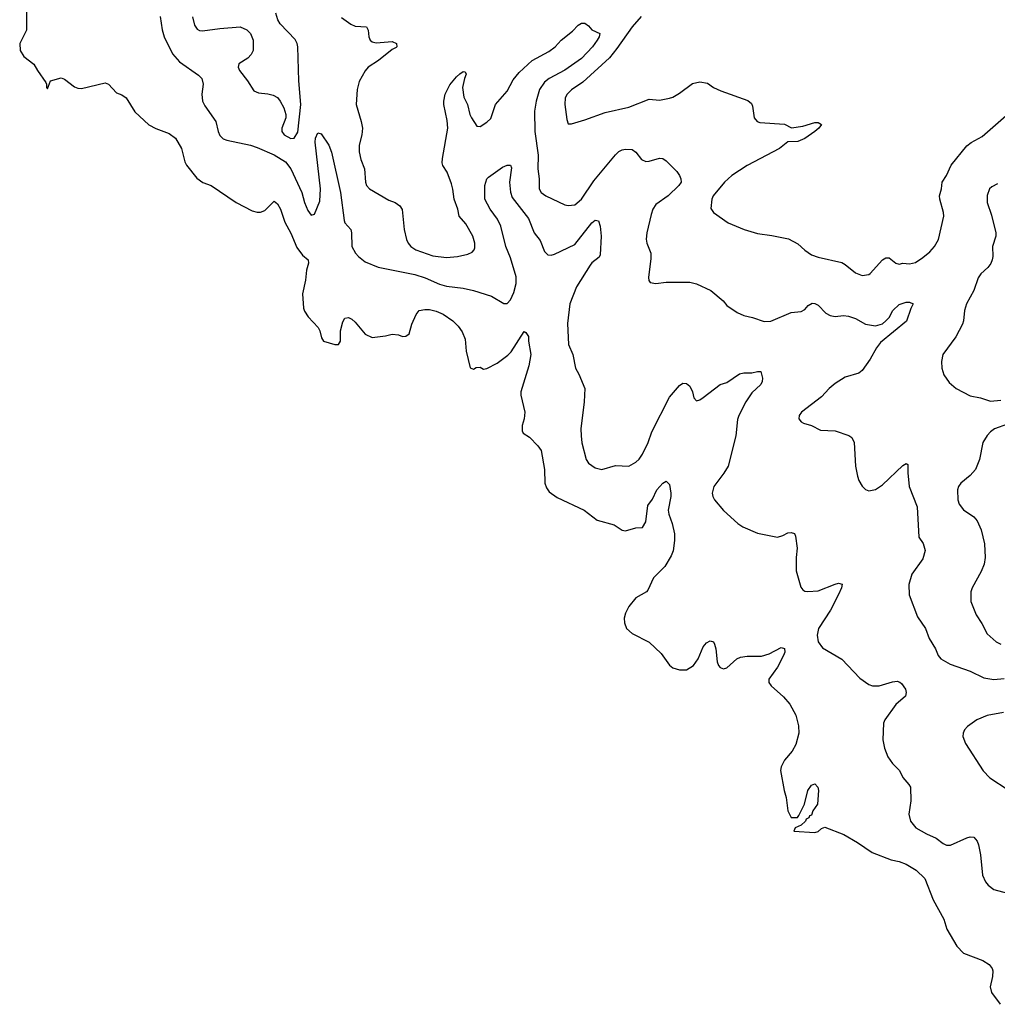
# Model space of a CAD drawing. Header units: inches. Extents: x 1771504 to 1971212, y 471788 to 643615.
# Tile 6 of 256: x 1803965 to 1809750, y 521646 to 527471. Entities that reach past the tile are written whole.
import ezdxf

# ---------------------------------------------------------------- set-up
doc = ezdxf.new("R2010")
doc.units = ezdxf.units.IN
doc.header["$MEASUREMENT"] = 0
doc.layers.add('B8502', color=7, linetype='Continuous')

msp = doc.modelspace()

# ---------------------------------------------------------------- linework, layer by layer
at = {"layer": 'B8502', "color": 5}
for points, elevation in [([(1804006.4, 527530), (1804004.9, 527410), (1803965.2, 527330), (1803967.7, 527290), (1803990, 527253.1), (1804049.2, 527209.2), (1804070, 527170.7), (1804119.8, 527099.8), (1804124.7, 527090), (1804124.7, 527070), (1804130, 527062), (1804148, 527110), (1804210, 527127.3), (1804230, 527120.5), (1804290, 527074), (1804310, 527065.5), (1804330, 527064.9), (1804470, 527098.8), (1804491.3, 527090), (1804538, 527038), (1804570, 527026), (1804596, 527010), (1804646.6, 526926.6), (1804728.5, 526848.5), (1804770, 526827.3), (1804850, 526799.1), (1804887.3, 526770), (1804923, 526710), (1804943, 526630), (1804952.7, 526610), (1805013.7, 526533.7), (1805049.1, 526509.1), (1805099.1, 526490), (1805246.8, 526390), (1805340.6, 526340.6), (1805370, 526332.6), (1805390, 526332.6), (1805416.6, 526343.4), (1805470, 526398), (1805490, 526382.8), (1805508.2, 526350), (1805533.6, 526273.6), (1805570, 526208.4), (1805604.3, 526124.3), (1805638.9, 526078.9), (1805672.7, 526050), (1805674.9, 526030), (1805662, 525990), (1805656.1, 525930), (1805639.5, 525850), (1805644.9, 525764.9), (1805650, 525746), (1805672.5, 525712.5), (1805730.4, 525650.4), (1805740.5, 525630), (1805750.5, 525590), (1805762.8, 525570), (1805830, 525550.3), (1805852, 525550), (1805863.5, 525570), (1805863.1, 525630), (1805876.4, 525683.6), (1805890, 525706), (1805910, 525708.5), (1805930, 525698.7), (1805950, 525681.3), (1806010, 525610.5), (1806050, 525590.7), (1806130, 525600.4), (1806170, 525610.4), (1806207.5, 525607.5), (1806230, 525598), (1806250, 525598.8), (1806270, 525612), (1806286, 525670), (1806312, 525728), (1806329, 525750), (1806362.4, 525757.6), (1806390, 525757.4), (1806430, 525747.8), (1806470.1, 525730.1), (1806528.4, 525690), (1806558.7, 525658.7), (1806584.1, 525624.1), (1806601.4, 525581.4), (1806607.3, 525510), (1806630, 525412), (1806650, 525404.7), (1806666, 525414), (1806690, 525416), (1806710, 525404.7), (1806730, 525406.8), (1806790, 525439.5), (1806854.2, 525485.8), (1806873.2, 525506.8), (1806950, 525626), (1806961, 525621), (1806976.3, 525596.3), (1806975.5, 525570), (1806990.2, 525490), (1806976.9, 525423.1), (1806930.8, 525270), (1806931, 525250), (1806954, 525150), (1806950.7, 525110), (1806939.1, 525070), (1806938.8, 525038.8), (1806944.9, 525024.9), (1806982, 525002), (1807031.3, 524950), (1807050, 524922), (1807070.5, 524810.5), (1807072.4, 524730), (1807082.3, 524702.3), (1807099, 524679), (1807144.9, 524644.9), (1807304.7, 524570), (1807382, 524510), (1807483.1, 524483.1), (1807530, 524450.4), (1807550, 524447.4), (1807610, 524464.4), (1807650, 524467), (1807670, 524500.7), (1807682, 524598), (1807710, 524634.8), (1807735.4, 524690), (1807769.8, 524730.2), (1807790, 524740.3), (1807810, 524720.7), (1807818.5, 524670), (1807817.6, 524650), (1807802.2, 524570), (1807805.9, 524545.9), (1807826.8, 524490), (1807838.8, 524430), (1807840.7, 524390), (1807830.9, 524329.1), (1807819.7, 524300.3), (1807783.5, 524236.5), (1807714.7, 524170), (1807682.9, 524097.1), (1807673.4, 524086.6), (1807610, 524051.2), (1807570, 523999.4), (1807550, 523960.4), (1807542.3, 523930), (1807543.7, 523903.7), (1807556.6, 523870), (1807590, 523839.6), (1807690, 523788), (1807761.6, 523721.7), (1807810, 523653.2), (1807830, 523636.6), (1807870, 523624.3), (1807910, 523625.8), (1807951.6, 523650), (1807980.3, 523690), (1808010, 523761.6), (1808030, 523783.8), (1808050, 523797.1), (1808070, 523790.7), (1808076.3, 523776.3), (1808084.9, 523750), (1808092.4, 523672.4), (1808100.3, 523650), (1808110, 523639.5), (1808130, 523630.3), (1808150, 523637.4), (1808208.3, 523690), (1808230, 523699.4), (1808270, 523705.9), (1808354.5, 523705.5), (1808400, 523720), (1808470, 523756.4), (1808490.3, 523750.3), (1808492.2, 523730), (1808485.2, 523710), (1808450, 523640.4), (1808398.6, 523570), (1808398.3, 523550), (1808411, 523530), (1808484.4, 523464.4), (1808521.9, 523421.9), (1808557, 523357), (1808573.8, 523293.8), (1808575.4, 523250), (1808557.6, 523182.4), (1808536.4, 523143.6), (1808490, 523089.8), (1808470, 523051.1), (1808467.1, 523030), (1808488.8, 522910), (1808500.2, 522870), (1808510, 522791), (1808530, 522751), (1808568.4, 522751.6), (1808576.4, 522763.6), (1808609.4, 522830.6), (1808628, 522910), (1808650, 522942), (1808671, 522950), (1808687.3, 522930), (1808691.7, 522910), (1808686.8, 522830), (1808658, 522790), (1808650, 522766), (1808638, 522762), (1808634, 522750), (1808618, 522742), (1808614, 522730), (1808590, 522706), (1808554, 522690), (1808546, 522670), (1808670, 522662), (1808690, 522668), (1808710, 522686.8), (1808730, 522694.8), (1808841, 522650), (1808922.8, 522602.8), (1809010, 522544), (1809121.1, 522501.1), (1809170, 522490.3), (1809210, 522475.3), (1809270, 522439.3), (1809320.5, 522390), (1809370, 522264.7), (1809432.7, 522150), (1809450.7, 522090), (1809510.4, 521990), (1809550, 521949), (1809664.2, 521904.2), (1809701.7, 521881.7), (1809718.6, 521858.6), (1809723.4, 521843.4), (1809721.1, 521810), (1809708.2, 521750), (1809716.1, 521716.1), (1809766, 521646)], 420), ([(1804988.5, 527488.5), (1804999.7, 527439.7), (1805014.7, 527414.7), (1805030, 527407), (1805046.1, 527406.1), (1805150, 527420.2), (1805270, 527428.6), (1805310, 527411.9), (1805330, 527390.2), (1805346, 527350), (1805345.7, 527290), (1805334.5, 527265.5), (1805315.5, 527244.5), (1805261.3, 527210), (1805258, 527190), (1805266.3, 527170), (1805313.8, 527110), (1805350.2, 527050.2), (1805377.7, 527037.8), (1805433.6, 527033.6), (1805465.2, 527025.3), (1805490.2, 527010.2), (1805506.4, 526990), (1805528.5, 526950), (1805539.5, 526910), (1805539.5, 526890), (1805515.8, 526830), (1805515.8, 526810), (1805530.4, 526790), (1805570, 526768.9), (1805590, 526770.5), (1805610, 526806), (1805628.7, 526970), (1805617.6, 527110), (1805611.8, 527310), (1805607.7, 527330), (1805594.6, 527354.6), (1805507.4, 527447.4), (1805492.7, 527470), (1805481.5, 527510)], 460), ([(1804795.5, 527490), (1804808.5, 527411.5), (1804820.2, 527370), (1804868.4, 527270), (1804910, 527221.5), (1805024.1, 527144.1), (1805043.4, 527123.4), (1805050.4, 527090.4), (1805043.2, 527030), (1805046.9, 526990), (1805060.9, 526960.9), (1805124.9, 526870), (1805139.6, 526810), (1805150, 526786.7), (1805170, 526767), (1805190, 526758), (1805331.5, 526728.5), (1805370, 526716), (1805470, 526672.8), (1805537.8, 526630), (1805570, 526589.2), (1805635.3, 526450), (1805650.2, 526390), (1805670, 526341.6), (1805690, 526314), (1805710, 526320.7), (1805742, 526398), (1805745.2, 526470), (1805713.9, 526746.1), (1805716, 526770), (1805730, 526802), (1805750, 526795.5), (1805793.7, 526730), (1805810, 526686.8), (1805863.9, 526450), (1805884.2, 526284.2), (1805889.3, 526269.3), (1805924.2, 526230), (1805928.9, 526210), (1805931.4, 526130), (1805952.2, 526090), (1805970.4, 526070), (1806010, 526039.5), (1806087.2, 526007.2), (1806303.2, 525963.2), (1806364.2, 525944.2), (1806450, 525907.1), (1806490, 525894.7), (1806590, 525882.6), (1806649.8, 525870.2), (1806756.3, 525836.3), (1806830, 525792.2), (1806850, 525792.2), (1806870, 525814.9), (1806890, 525857.1), (1806903.4, 525910), (1806902.3, 525950), (1806870, 526062), (1806842.4, 526130), (1806811.8, 526250), (1806791.8, 526291.8), (1806749.8, 526350), (1806718.3, 526410), (1806718, 526490), (1806729.6, 526530), (1806740.1, 526539.9), (1806821.2, 526598.8), (1806850, 526610.8), (1806870, 526611), (1806875.4, 526595.4), (1806863.2, 526510), (1806870.2, 526450.2), (1806878.6, 526418.6), (1806975.7, 526295.7), (1807010.2, 526210), (1807045.2, 526165.2), (1807070, 526099), (1807090, 526080.2), (1807110, 526078.2), (1807130, 526083.5), (1807250, 526141.7), (1807350, 526270.3), (1807370, 526285.5), (1807390, 526281), (1807399.5, 526250), (1807404.9, 526190), (1807399.1, 526080.9), (1807393.5, 526066.5), (1807350, 526032.8), (1807340.3, 526019.7), (1807260.2, 525890), (1807221.1, 525790), (1807207, 525673), (1807211.6, 525550), (1807237.5, 525490), (1807253.4, 525410), (1807273.6, 525373.6), (1807308.2, 525290), (1807305.1, 525210), (1807285.6, 525050), (1807286.5, 525010), (1807291.9, 524968.1), (1807317.1, 524870), (1807330, 524846.8), (1807370, 524820.7), (1807410, 524810.7), (1807490, 524833), (1807570, 524830.5), (1807610, 524853), (1807630, 524870.6), (1807650, 524900.7), (1807684.5, 524970), (1807706.1, 525033.9), (1807810, 525239.1), (1807870, 525307.7), (1807890, 525321.6), (1807910, 525319.1), (1807930, 525302.8), (1807946, 525270), (1807954.9, 525234.9), (1807970, 525217.3), (1807990, 525222.4), (1808010, 525235.8), (1808110, 525312.7), (1808150, 525325.3), (1808224.5, 525375.5), (1808250, 525382.8), (1808298, 525382), (1808330.6, 525390.6), (1808350.4, 525390.4), (1808359.5, 525350), (1808358, 525330), (1808350, 525312.7), (1808296.4, 525263.6), (1808262, 525210), (1808219.5, 525130), (1808213.1, 525106.9), (1808202.4, 525010), (1808158, 524830), (1808132.4, 524787.6), (1808073, 524710), (1808062, 524670), (1808066.8, 524650), (1808076, 524630), (1808130, 524566.8), (1808214.8, 524490), (1808244.7, 524470), (1808330, 524434), (1808449.2, 524410.8), (1808480.2, 524419.8), (1808510, 524436), (1808530, 524438), (1808550, 524432), (1808556.3, 524416.3), (1808564.9, 524344.9), (1808558.7, 524290), (1808559.1, 524210), (1808586.4, 524113.6), (1808598.5, 524098.5), (1808610, 524090.8), (1808628.4, 524088.4), (1808690, 524092.4), (1808790, 524132.6), (1808810, 524137.4), (1808831.7, 524131.7), (1808827, 524110), (1808809.2, 524070), (1808762.6, 523977.4), (1808692.2, 523870), (1808684.2, 523830), (1808690, 523791.3), (1808715.6, 523755.6), (1808830, 523687.3), (1808936.2, 523576.2), (1808990, 523539.1), (1809010.4, 523530.4), (1809050.4, 523530.4), (1809130, 523554), (1809157.1, 523557.1), (1809172.7, 523552.7), (1809183.4, 523543.4), (1809206.8, 523510), (1809210.8, 523490), (1809206.8, 523470), (1809150, 523420.7), (1809084.4, 523330), (1809077.1, 523310), (1809072.7, 523210), (1809081.7, 523161.7), (1809102, 523110), (1809130.3, 523070.4), (1809170.5, 523030), (1809190, 522987.3), (1809227.2, 522947.2), (1809237.1, 522930), (1809238, 522850), (1809226.4, 522770), (1809237.1, 522730), (1809268.4, 522690), (1809330, 522653.8), (1809388.1, 522628.1), (1809430, 522597.3), (1809450, 522588.3), (1809472.6, 522587.4), (1809570, 522630.3), (1809590, 522636.4), (1809610, 522635.5), (1809630, 522610.8), (1809637.6, 522590), (1809651.3, 522531.3), (1809661.3, 522410), (1809679.6, 522370), (1809696, 522350), (1809730, 522325.4), (1809810, 522304)], 440), ([(1805870, 527484.9), (1805924.4, 527444.4), (1805950, 527433.7), (1806018, 527430), (1806027.7, 527410), (1806030.5, 527370), (1806039.1, 527350), (1806050, 527340.5), (1806074.2, 527334.2), (1806170, 527343), (1806194, 527330), (1806196, 527310), (1806192.8, 527307.2), (1806170, 527296), (1806089, 527231), (1806028, 527190), (1806010, 527169.3), (1805974.1, 527105.9), (1805962.2, 527057.8), (1805956.9, 526970), (1805986.4, 526870), (1805993.5, 526830), (1805990.1, 526790), (1805974.3, 526730), (1805974.6, 526690), (1805984.7, 526644.7), (1806004.9, 526590), (1806011.5, 526510), (1806018, 526490), (1806035.5, 526470), (1806150, 526404.6), (1806186.8, 526390), (1806214.8, 526370), (1806227.9, 526347.9), (1806240.9, 526230), (1806254.7, 526170), (1806263.6, 526150), (1806280.2, 526130), (1806308.9, 526110), (1806410, 526075.1), (1806490, 526064.8), (1806555.3, 526070), (1806616.4, 526083.6), (1806643, 526097), (1806654, 526110), (1806657.4, 526122.6), (1806658, 526150), (1806646, 526190), (1806604.5, 526264.5), (1806565.5, 526310), (1806557.5, 526350), (1806535.2, 526410), (1806528.9, 526468.9), (1806520.8, 526500.8), (1806494.7, 526570), (1806469, 526609), (1806465.1, 526625.1), (1806466, 526650), (1806498, 526830), (1806495, 526875), (1806474.7, 526970), (1806474.3, 526990), (1806482.1, 527030), (1806510, 527085.3), (1806550, 527133.4), (1806570, 527150.4), (1806590, 527164), (1806602, 527162), (1806606.8, 527150), (1806596.5, 527123.5), (1806585.2, 527070), (1806593.3, 527013.3), (1806614.3, 526970), (1806629.1, 526910), (1806639, 526890), (1806670, 526841.6), (1806690, 526838.7), (1806730, 526864.4), (1806752.7, 526887.3), (1806779.8, 526970), (1806850, 527049.3), (1806885.2, 527114.8), (1806920.9, 527159.1), (1806997.6, 527230), (1807096.3, 527283.7), (1807134, 527310), (1807170, 527350.2), (1807236, 527404), (1807270, 527439.3), (1807290, 527450.7), (1807310, 527450.8), (1807330, 527436), (1807350.7, 527410.7), (1807398, 527390), (1807394.9, 527370), (1807383.1, 527350), (1807355, 527310), (1807290, 527241.7), (1807190, 527172.1), (1807097.4, 527122.6), (1807070, 527101.2), (1807041.6, 527058.4), (1807020.4, 526990), (1807011.3, 526930), (1807013.9, 526810), (1807032.7, 526670), (1807030.2, 526590), (1807039.3, 526530), (1807038.6, 526470), (1807050, 526448.9), (1807079.3, 526430), (1807190, 526376.5), (1807210, 526371.3), (1807250, 526376.5), (1807290.4, 526409.6), (1807361.9, 526518.1), (1807490, 526672.1), (1807510, 526691.1), (1807530, 526702), (1807550, 526706.3), (1807590, 526703.1), (1807610, 526688.5), (1807644.5, 526644.5), (1807670, 526632.6), (1807690, 526634.2), (1807750, 526652.1), (1807770, 526649.3), (1807790, 526637.3), (1807853.3, 526573.3), (1807870.1, 526550), (1807877.4, 526530), (1807878.2, 526510), (1807866.3, 526490), (1807802.3, 526430), (1807730, 526378.3), (1807711.4, 526350), (1807701.2, 526318.8), (1807676.2, 526210), (1807672.4, 526172.4), (1807676.5, 526150), (1807699.7, 526090), (1807700.5, 526059.5), (1807685.8, 525945.8), (1807687.7, 525927.7), (1807696, 525916), (1807730, 525910.8), (1807790, 525919.3), (1807890, 525919.5), (1807930, 525917.6), (1807970, 525908.5), (1808054.8, 525870), (1808127.7, 525807.7), (1808150, 525781), (1808210, 525738.8), (1808250, 525720.7), (1808302, 525710), (1808370, 525685.5), (1808410, 525688.5), (1808530, 525738.4), (1808590, 525744), (1808610, 525757.3), (1808630, 525780.5), (1808654.4, 525794.4), (1808670, 525793), (1808690, 525782.4), (1808735.9, 525735.9), (1808760.7, 525720.7), (1808790, 525715.6), (1808839.5, 525720.5), (1808870, 525718), (1808910, 525704.4), (1808970, 525670.3), (1809030, 525660.5), (1809070, 525672.4), (1809091, 525689), (1809109.8, 525710.2), (1809131.3, 525750), (1809170, 525787), (1809210, 525799.5), (1809230, 525800.7), (1809252, 525790), (1809237.5, 525762.5), (1809212, 525688), (1809059.4, 525560.6), (1809035.2, 525530), (1808997.4, 525462.6), (1808950, 525396), (1808930, 525380.9), (1808850, 525356.9), (1808790, 525318.9), (1808755.8, 525290), (1808710, 525239.7), (1808590.7, 525150), (1808577.3, 525130), (1808576, 525110), (1808590, 525091.3), (1808603.5, 525083.5), (1808650, 525070.7), (1808702.8, 525042.8), (1808790, 525038.4), (1808870.4, 525010.4), (1808890, 524998.8), (1808903, 524970), (1808910.6, 524830), (1808922, 524770), (1808930, 524744.7), (1808950, 524711.3), (1808970, 524691.3), (1808990, 524684.7), (1809030, 524691), (1809070, 524718.8), (1809190, 524834.8), (1809210, 524844.7), (1809219.8, 524839.8), (1809219.5, 524790), (1809227.4, 524710), (1809276, 524590), (1809286, 524410), (1809312, 524372.1), (1809323.2, 524330), (1809310, 524280.7), (1809244.4, 524190), (1809226.4, 524130), (1809228.7, 524068.7), (1809277.7, 523937.8), (1809324.4, 523870), (1809346.4, 523810), (1809384.9, 523750), (1809399.3, 523710), (1809415.5, 523690), (1809470, 523657.8), (1809590, 523618), (1809670, 523578.4), (1809730, 523568.2), (1809790, 523573.6)], 460), ([(1807642.6, 527490), (1807589.3, 527430), (1807499.3, 527300.7), (1807454.6, 527245.4), (1807297.2, 527102.8), (1807230, 527057.4), (1807204, 527030), (1807193.6, 527010), (1807191, 526970), (1807201.7, 526881.7), (1807210, 526854.8), (1807230, 526854.9), (1807310, 526878.7), (1807430, 526923.1), (1807570, 526954.2), (1807690, 527001.3), (1807750, 526994.9), (1807810, 527006.4), (1807830, 527012.4), (1807870, 527036.4), (1807947, 527093), (1807990, 527102.9), (1808035.2, 527095.2), (1808070.5, 527070), (1808113, 527050), (1808274.1, 526994.1), (1808294.8, 526974.8), (1808300.4, 526960.4), (1808310.4, 526890), (1808328, 526870), (1808343.9, 526863.9), (1808490, 526853), (1808532.5, 526832.5), (1808599, 526841), (1808670, 526862.6), (1808690, 526862.4), (1808710.3, 526850.4), (1808694.4, 526830), (1808670.3, 526810), (1808610, 526767.9), (1808570, 526750.8), (1808510, 526748), (1808462, 526710), (1808270, 526608.7), (1808179.5, 526550), (1808135.8, 526510), (1808068.5, 526430), (1808060.4, 526410), (1808054.4, 526354.4), (1808071, 526330), (1808158, 526270), (1808251.3, 526230), (1808330, 526206), (1808415.6, 526195.6), (1808515.1, 526175.1), (1808570, 526145.5), (1808610, 526108), (1808650, 526080.4), (1808690, 526065.7), (1808830, 526034), (1808850, 526022.6), (1808910, 525973.1), (1808950, 525958.9), (1808990, 525964.6), (1808998.4, 525970), (1809069.7, 526050), (1809090, 526062.4), (1809110, 526061.6), (1809150, 526030.4), (1809170, 526025.5), (1809190, 526030.3), (1809230, 526026.4), (1809265.9, 526034.1), (1809310, 526063.6), (1809350, 526097.8), (1809377.2, 526130), (1809401.2, 526170), (1809434, 526310), (1809432.2, 526330), (1809408.9, 526408.9), (1809408.1, 526430), (1809419.1, 526470), (1809423.5, 526510), (1809449.8, 526550.2), (1809476.9, 526610), (1809570, 526726), (1809595.3, 526744.7), (1809660.5, 526779.5), (1809850, 526946.4)], 480), ([(1809750, 526500.4), (1809716.9, 526483.1), (1809703.7, 526470), (1809689.1, 526430.9), (1809689.1, 526390), (1809714.9, 526314.9), (1809741.3, 526210), (1809740.2, 526190), (1809722.3, 526130), (1809724, 526070), (1809720.2, 526050), (1809711.2, 526028.8), (1809694.1, 526005.9), (1809652.7, 525967.3), (1809635.6, 525944.4), (1809611.3, 525870), (1809568, 525790), (1809556, 525750), (1809550.2, 525690), (1809544, 525670), (1809504.8, 525595.2), (1809428, 525490), (1809420.5, 525450), (1809421.6, 525410), (1809433.4, 525370), (1809465.1, 525325.1), (1809506.8, 525290), (1809590, 525245.3), (1809650, 525234), (1809710, 525215.3), (1809770, 525219.6)], 480), ([(1809810, 525077.6), (1809733, 525050), (1809710, 525033.6), (1809690, 525011.6), (1809664, 524970), (1809643.9, 524870), (1809620.2, 524810), (1809590, 524773.7), (1809534, 524730), (1809520.3, 524710), (1809513.7, 524690), (1809515.6, 524630), (1809524.7, 524604.7), (1809550, 524572.2), (1809610, 524530.3), (1809630, 524506), (1809653.6, 524453.6), (1809673.8, 524370), (1809678, 524290), (1809672.3, 524250), (1809653.6, 524206.4), (1809600.4, 524110), (1809593.5, 524086.5), (1809594, 524030), (1809624.2, 523950), (1809659.1, 523899.1), (1809690, 523838), (1809743, 523790), (1809770, 523777.4)], 480), ([(1809786.8, 523373.2), (1809690, 523353.8), (1809628, 523330), (1809573, 523290), (1809556.3, 523270), (1809547.7, 523250), (1809544.9, 523230), (1809561.6, 523190), (1809666.6, 523026.6), (1809705.1, 522985.1), (1809814.4, 522914.4)], 460)]:
    msp.add_lwpolyline(points, dxfattribs=dict(at, elevation=elevation))

doc.saveas('drawing.dxf')
